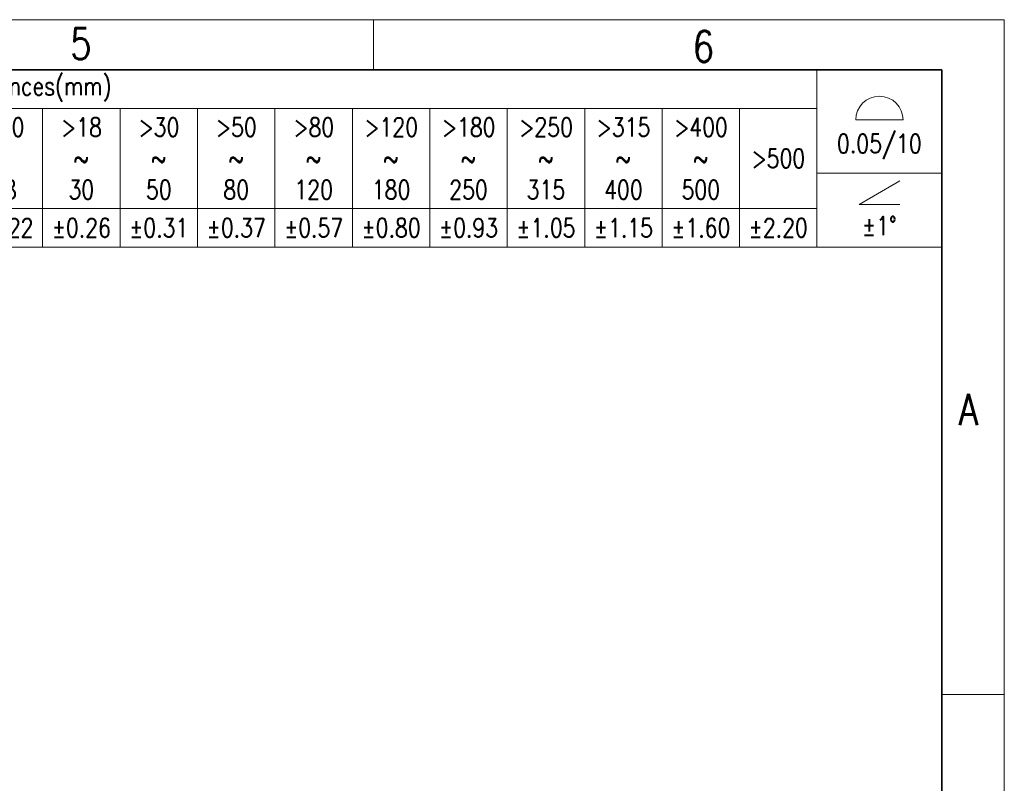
# Model space of a CAD drawing. Header units: millimetres. Extents: x 6 to 292, y 26 to 225.
# Tile 26 of 26: x 213 to 292, y 164 to 225. Entities that reach past the tile are written whole.
import ezdxf

# ---------------------------------------------------------------- set-up
doc = ezdxf.new("R2010")
doc.units = ezdxf.units.MM
for name, color, linetype in [('TEXT', 7, 'Continuous'), ('图框', 7, 'Continuous'), ('尺寸线', 7, 'Continuous'), ('细实线', 7, 'Continuous'), ('轮廓线', 7, 'Continuous')]:
    doc.layers.add(name, color=color, linetype=linetype)
doc.layers.add('尺寸层', color=5, linetype='Continuous', lineweight=13)
doc.styles.add('SEACAD_romans_shx', font='romans.shx', dxfattribs={"width": 0.8})

# ---------------------------------------------------------------- blocks, each defined once
blk = doc.blocks.new('PRODUCT-tolerances-new')
at = {"layer": '尺寸线', "color": 7, "linetype": 'Continuous', "lineweight": 9}
for p, q in [((-96.8, 0), (0, 0)), ((-10, 0), (-10, -14.2)), ((0, 0), (0, -14.2)), ((-96.8, -3.1), (-10, -3.1)), ((-72, -3.1), (-72, -14.2)), ((-65.8, -3.1), (-65.8, -14.2)), ((-59.6, -3.1), (-59.6, -14.2)), ((-53.4, -3.1), (-53.4, -14.2)), ((-47.2, -3.1), (-47.2, -14.2)), ((-41, -3.1), (-41, -14.2)), ((-34.8, -3.1), (-34.8, -14.2)), ((-28.6, -3.1), (-28.6, -14.2)), ((-22.4, -3.1), (-22.4, -14.2)), ((-16.2, -3.1), (-16.2, -14.2)), ((-6.9, -4.025), (-3.1, -4.025)), ((-10, -8.291), (0, -8.291)), ((-6.63, -10.786), (-3.37, -8.905)), ((-3.37, -10.786), (-6.63, -10.786)), ((-96.8, -11.1), (-10, -11.1)), ((-96.8, -14.2), (0, -14.2))]:
    blk.add_line(p, q, dxfattribs=at)
blk.add_arc((-5, -4.025), 1.9, 0, 180, dxfattribs=at)
at = {"layer": '尺寸线', "char_height": 1.5, "attachment_point": 5, "style": 'SEACAD_romans_shx'}
for s, insert, width in [('{\\fromans|b0||i0||c0|p34;\\C7;\\H1.5;\\W0.8; 未注公差/General tolerances(mm)}', (-80.534, -1.55), 32.53224), ('{\\fromans|b0||i0||c0|p34;\\C7;\\H1.5;\\W0.8;>10\\P}{\\fromans|b0||i0||c0|p34;\\C7;\\H1.5;\\W0.8;~\\P}{\\fromans|b0||i0||c0|p34;\\C7;\\H1.5;\\W0.8;18}', (-75.1, -7.1), 6.08001), ('{\\fromans|b0||i0||c0|p34;\\C7;\\H1.5;\\W0.8;>18\\P}{\\fromans|b0||i0||c0|p34;\\C7;\\H1.5;\\W0.8;~\\P}{\\fromans|b0||i0||c0|p34;\\C7;\\H1.5;\\W0.8;30}', (-68.9, -7.1), 6.08001), ('{\\fromans|b0||i0||c0|p34;\\C7;\\H1.5;\\W0.8;>30\\P}{\\fromans|b0||i0||c0|p34;\\C7;\\H1.5;\\W0.8;~\\P}{\\fromans|b0||i0||c0|p34;\\C7;\\H1.5;\\W0.8;50}', (-62.7, -7.1), 6.08001), ('{\\fromans|b0||i0||c0|p34;\\C7;\\H1.5;\\W0.8;>50\\P}{\\fromans|b0||i0||c0|p34;\\C7;\\H1.5;\\W0.8;~\\P}{\\fromans|b0||i0||c0|p34;\\C7;\\H1.5;\\W0.8;80}', (-56.5, -7.1), 6.08001), ('{\\fromans|b0||i0||c0|p34;\\C7;\\H1.5;\\W0.8;>80\\P}{\\fromans|b0||i0||c0|p34;\\C7;\\H1.5;\\W0.8;~\\P}{\\fromans|b0||i0||c0|p34;\\C7;\\H1.5;\\W0.8;120}', (-50.3, -7.1), 6.08001), ('{\\fromans|b0||i0||c0|p34;\\C7;\\H1.5;\\W0.8;>120\\P}{\\fromans|b0||i0||c0|p34;\\C7;\\H1.5;\\W0.8;~\\P}{\\fromans|b0||i0||c0|p34;\\C7;\\H1.5;\\W0.8;180}', (-44.1, -7.1), 6.08001), ('{\\fromans|b0||i0||c0|p34;\\C7;\\H1.5;\\W0.8;>180\\P}{\\fromans|b0||i0||c0|p34;\\C7;\\H1.5;\\W0.8;~\\P}{\\fromans|b0||i0||c0|p34;\\C7;\\H1.5;\\W0.8;250}', (-37.9, -7.1), 6.08001), ('{\\fromans|b0||i0||c0|p34;\\C7;\\H1.5;\\W0.8;>250\\P}{\\fromans|b0||i0||c0|p34;\\C7;\\H1.5;\\W0.8;~\\P}{\\fromans|b0||i0||c0|p34;\\C7;\\H1.5;\\W0.8;315}', (-31.7, -7.1), 6.08001), ('{\\fromans|b0||i0||c0|p34;\\C7;\\H1.5;\\W0.8;>315\\P}{\\fromans|b0||i0||c0|p34;\\C7;\\H1.5;\\W0.8;~\\P}{\\fromans|b0||i0||c0|p34;\\C7;\\H1.5;\\W0.8;400}', (-25.5, -7.1), 6.08001), ('{\\fromans|b0||i0||c0|p34;\\C7;\\H1.5;\\W0.8;>400\\P}{\\fromans|b0||i0||c0|p34;\\C7;\\H1.5;\\W0.8;~\\P}{\\fromans|b0||i0||c0|p34;\\C7;\\H1.5;\\W0.8;500}', (-19.3, -7.1), 6.08001), ('{\\fromans|b0||i0||c0|p34;\\C7;\\H1.5;\\W0.8;0.05/10}', (-5, -6.158), 10), ('{\\fromans|b0||i0||c0|p34;\\C7;\\H1.5;\\W0.8;>500}', (-13.1, -7.1), 6.08001), ('{\\fromans|b0||i0||c0|p34;\\C7;\\H1.5;\\W0.8;±0.22}', (-75.1, -12.65), 6.57956), ('{\\fromans|b0||i0||c0|p34;\\C7;\\H1.5;\\W0.8;±0.26}', (-68.9, -12.65), 6.57956), ('{\\fromans|b0||i0||c0|p34;\\C7;\\H1.5;\\W0.8;±0.31}', (-62.7, -12.65), 6.57956), ('{\\fromans|b0||i0||c0|p34;\\C7;\\H1.5;\\W0.8;±0.37}', (-56.5, -12.65), 6.57956), ('{\\fromans|b0||i0||c0|p34;\\C7;\\H1.5;\\W0.8;±0.57}', (-50.3, -12.65), 6.57956), ('{\\fromans|b0||i0||c0|p34;\\C7;\\H1.5;\\W0.8;±0.80}', (-44.1, -12.65), 6.57956), ('{\\fromans|b0||i0||c0|p34;\\C7;\\H1.5;\\W0.8;±0.93}', (-37.9, -12.65), 6.57956), ('{\\fromans|b0||i0||c0|p34;\\C7;\\H1.5;\\W0.8;±1.05}', (-31.7, -12.65), 6.57956), ('{\\fromans|b0||i0||c0|p34;\\C7;\\H1.5;\\W0.8;±1.15}', (-25.5, -12.65), 6.57956), ('{\\fromans|b0||i0||c0|p34;\\C7;\\H1.5;\\W0.8;±1.60}', (-19.3, -12.65), 6.57956), ('{\\fromans|b0||i0||c0|p34;\\C7;\\H1.5;\\W0.8;±2.20}', (-13.1, -12.65), 6.57956), ('{\\fromans|b0||i0||c0|p34;\\C7;\\H1.5;\\W0.8;±1°}', (-5, -12.493), 10)]:
    blk.add_mtext(s, dxfattribs=dict(at, insert=insert, width=width))
blk = doc.blocks.new('A4-drawing_frame')
at = {"layer": '细实线', "color": 7, "linetype": 'Continuous', "lineweight": 13}
for p, q in [((-286.5, 199), (0, 199)), ((-50.5, 195), (-50.5, 199)), ((0, 0), (0, 199)), ((-5, 145), (0, 145))]:
    blk.add_line(p, q, dxfattribs=at)
at = {"layer": '轮廓线', "color": 7, "linetype": 'Continuous', "lineweight": 35}
for p, q in [((-282, 195), (-5, 195)), ((-5, 195), (-5, 5))]:
    blk.add_line(p, q, dxfattribs=at)
at = {"layer": 'TEXT', "char_height": 2.5, "attachment_point": 8, "style": 'SEACAD_romans_shx'}
for s, insert, width in [('{\\fromans|b0||i0||c0|p34;\\C7;\\H2.5;\\W0.8;5}', (-73.939, 195.832), 1.88357), ('{\\fromans|b0||i0||c0|p34;\\C7;\\H2.5;\\W0.8;6}', (-24.093, 195.605), 1.88357), ('{\\fromans|b0||i0||c0|p34;\\C7;\\H2.5;\\W0.8;A}', (-2.866, 166.566), 1.79349)]:
    blk.add_mtext(s, dxfattribs=dict(at, insert=insert, width=width))

msp = doc.modelspace()

# ---------------------------------------------------------------- block references
at = {"layer": '图框', "color": 7}
msp.add_blockref('A4-drawing_frame', (292, 25.671), dxfattribs=at)
at = {"layer": '尺寸层'}
msp.add_blockref('PRODUCT-tolerances-new', (287, 220.671), dxfattribs=at)

doc.saveas('drawing.dxf')
